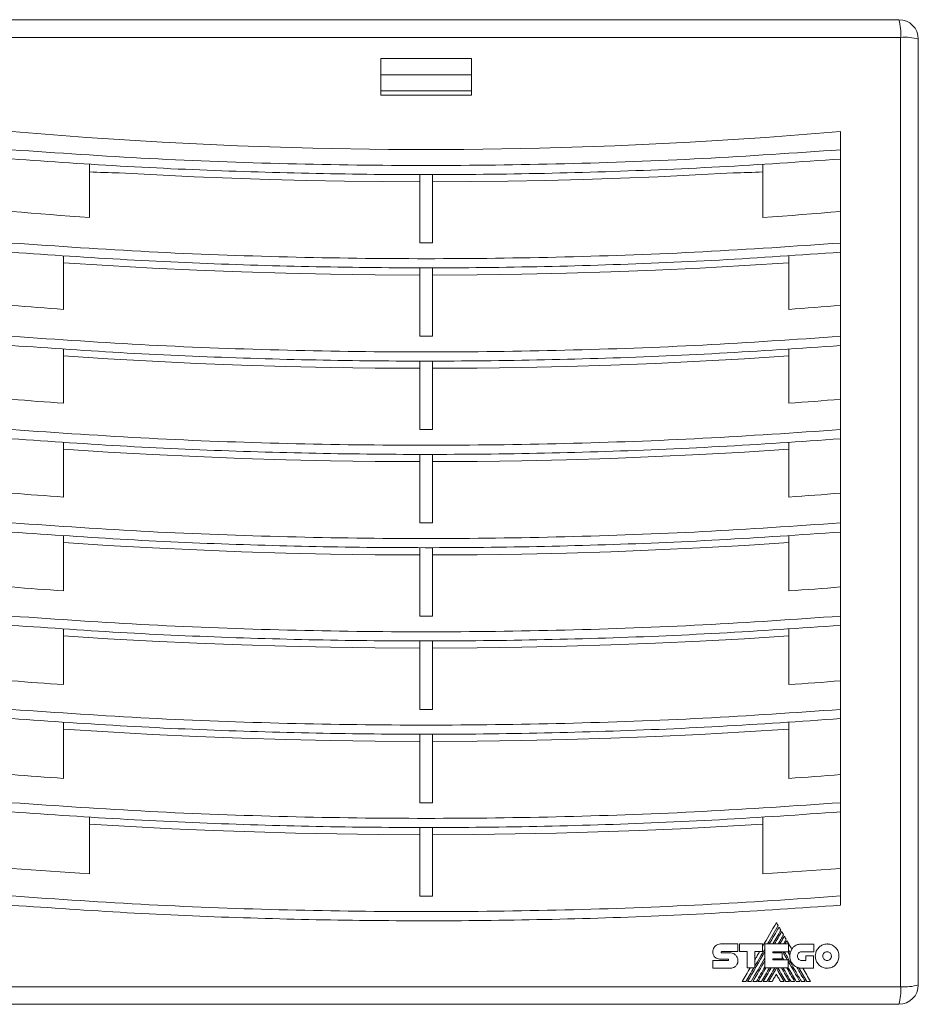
# Model space of a CAD drawing. Header units: millimetres. Extents: x 26 to 404, y 13 to 275.
# Tile 5 of 6: x 153 to 292, y 123 to 275. Entities that reach past the tile are written whole.
import ezdxf

# ---------------------------------------------------------------- set-up
doc = ezdxf.new("R2010")
doc.units = ezdxf.units.MM

msp = doc.modelspace()

# ---------------------------------------------------------------- linework, layer by layer
at = {"color": 7, "linetype": 'Continuous', "lineweight": 15}
for p, q in [((142.63, 274.66), (288.63, 274.66)), ((288.9, 271.93), (142.35, 271.93)), ((288.9, 125.38), (288.9, 271.93)), ((291.63, 271.66), (291.63, 125.66)), ((222.63, 268.66), (208.63, 268.66)), ((208.63, 268.66), (208.63, 263.01)), ((222.63, 263.01), (222.63, 268.66)), ((208.63, 266.16), (222.63, 266.16)), ((222.63, 263.66), (208.63, 263.66)), ((279.63, 257.39), (279.63, 254.58)), ((279.63, 254.58), (279.63, 253.15)), ((163.63, 244.13), (163.63, 252.34)), ((267.63, 252.37), (267.63, 244.13)), ((279.63, 242.93), (279.63, 253.17)), ((214.63, 250.79), (214.63, 240.21)), ((216.63, 240.21), (216.63, 250.79)), ((279.63, 242.93), (279.63, 240.18)), ((279.63, 240.18), (279.63, 238.76)), ((279.63, 228.47), (279.63, 238.76)), ((159.63, 229.93), (159.63, 238.19)), ((271.63, 238.19), (271.63, 229.93)), ((214.63, 236.4), (214.63, 225.81)), ((216.63, 225.81), (216.63, 236.39)), ((279.63, 228.47), (279.63, 225.78)), ((279.63, 225.78), (279.63, 224.36)), ((159.63, 215.44), (159.63, 223.79)), ((271.63, 223.79), (271.63, 215.44)), ((279.63, 214.01), (279.63, 224.36)), ((214.63, 222), (214.63, 211.4)), ((216.63, 211.4), (216.63, 221.99)), ((279.63, 214.01), (279.63, 211.38)), ((279.63, 211.38), (279.63, 209.96)), ((279.63, 199.55), (279.63, 209.96)), ((159.63, 200.96), (159.63, 209.39)), ((271.63, 209.39), (271.63, 200.96)), ((214.63, 207.6), (214.63, 196.99)), ((216.63, 196.99), (216.63, 207.59)), ((279.63, 199.55), (279.63, 196.98)), ((279.63, 196.98), (279.63, 195.56)), ((159.63, 186.48), (159.63, 194.99)), ((271.63, 194.99), (271.63, 186.48)), ((279.63, 185.1), (279.63, 195.56)), ((214.63, 193.2), (214.63, 182.58)), ((216.63, 182.58), (216.63, 193.19)), ((279.63, 185.1), (279.63, 182.58)), ((279.63, 182.58), (279.63, 181.16)), ((279.63, 170.65), (279.63, 181.16)), ((159.63, 172.01), (159.63, 180.59)), ((271.63, 180.59), (271.63, 172.01)), ((214.63, 178.8), (214.63, 168.18)), ((216.63, 168.18), (216.63, 178.79)), ((279.63, 170.65), (279.63, 168.18)), ((279.63, 168.18), (279.63, 166.76)), ((159.63, 157.54), (159.63, 166.19)), ((271.63, 166.19), (271.63, 157.54)), ((279.63, 156.2), (279.63, 166.76)), ((214.63, 164.4), (214.63, 153.77)), ((216.63, 153.77), (216.63, 164.39)), ((279.63, 156.2), (279.63, 153.78)), ((279.63, 153.78), (279.63, 152.36)), ((279.63, 141.75), (279.63, 152.36)), ((163.63, 142.81), (163.63, 151.54)), ((267.63, 151.54), (267.63, 142.81)), ((214.63, 150), (214.63, 139.36)), ((216.63, 139.36), (216.63, 149.99)), ((279.63, 141.75), (279.63, 139.38)), ((279.63, 139.38), (279.63, 137.96)), ((271.04, 131.97), (271.33, 132.48)), ((259.91, 130.78), (259.91, 130.78)), ((263.76, 131.98), (261.08, 131.98)), ((261.23, 130.79), (263.76, 130.79)), ((263.76, 130.79), (263.76, 131.98)), ((267.58, 131.98), (264.02, 131.98)), ((264.02, 131.98), (264.02, 130.79)), ((264.02, 130.79), (265.18, 130.79)), ((265.18, 130.79), (265.18, 128.28)), ((266.4, 130.8), (267.58, 130.8)), ((266.4, 128.28), (266.4, 130.8)), ((267.58, 130.8), (267.58, 131.98)), ((267.94, 131.97), (267.94, 128.28)), ((271.57, 131.97), (267.94, 131.97)), ((269.15, 130.58), (269.15, 130.78)), ((269.15, 130.78), (271.57, 130.78)), ((271.57, 130.78), (271.57, 131.97)), ((271.57, 131.06), (271.84, 130.6)), ((272.08, 131.19), (271.85, 130.6)), ((275.47, 131.96), (273.6, 131.96)), ((273.6, 130.76), (275.47, 130.76)), ((275.47, 130.76), (275.47, 131.96)), ((259.91, 129.42), (259.91, 128.23)), ((262.26, 129.42), (259.91, 129.42)), ((261.08, 129.62), (262.26, 129.62)), ((262.6, 130.6), (261.24, 130.6)), ((270.59, 130.58), (269.15, 130.58)), ((269.15, 129.68), (270.59, 129.68)), ((269.15, 129.5), (269.15, 129.68)), ((271.55, 129.5), (269.15, 129.5)), ((270.59, 129.68), (270.59, 130.58)), ((270.59, 129.96), (270.85, 129.5)), ((271.55, 128.28), (271.55, 129.5)), ((274.25, 129.42), (273.6, 129.42)), ((274.25, 130.13), (274.25, 129.42)), ((275.43, 130.13), (274.25, 130.13)), ((275.43, 128.23), (275.43, 130.13)), ((259.91, 128.23), (262.6, 128.23)), ((265.18, 128.28), (266.4, 128.28)), ((267.94, 128.28), (271.55, 128.28)), ((273.19, 128.28), (274.42, 126.16)), ((273.61, 128.23), (275.43, 128.23)), ((142.35, 125.38), (288.9, 125.38)), ((265.01, 126.16), (264.44, 126.16)), ((265.82, 126.16), (265.26, 126.16)), ((266.62, 126.16), (266.07, 126.16)), ((267.43, 126.16), (266.87, 126.16)), ((268.24, 126.16), (267.68, 126.16)), ((269.04, 126.16), (268.49, 126.16)), ((270.93, 126.16), (270.37, 126.16)), ((271.73, 126.16), (271.18, 126.16)), ((272.53, 126.16), (271.98, 126.16)), ((273.34, 126.16), (272.79, 126.16)), ((274.15, 126.16), (273.6, 126.16)), ((274.99, 126.16), (274.42, 126.16)), ((288.63, 122.66), (142.63, 122.66))]:
    msp.add_line(p, q, dxfattribs=at)
at = {"color": 7, "linetype": 'Continuous', "lineweight": 15, "flags": 128}
for points in [[(208.63, 263.01), (210.38, 263.01), (212.13, 263.01), (213.88, 263.01), (215.63, 263.01), (217.38, 263.01), (219.13, 263.01), (220.88, 263.01), (222.63, 263.01)], [(279.63, 257.39), (268.03, 256.47), (256.42, 255.74), (244.78, 255.19), (233.12, 254.82), (221.46, 254.64), (209.79, 254.64), (198.13, 254.82), (186.48, 255.19), (174.84, 255.74), (163.22, 256.47), (151.63, 257.39)], [(168.23, 251), (174.02, 250.69), (179.81, 250.41), (185.61, 250.18), (191.41, 249.99), (197.21, 249.84), (203.02, 249.73), (208.82, 249.66), (214.63, 249.64)], [(216.63, 249.64), (222.43, 249.66), (228.24, 249.73), (234.04, 249.84), (239.85, 249.99), (245.65, 250.18), (251.44, 250.41), (257.24, 250.69), (263.03, 251)], [(163.63, 244.13), (162.13, 244.23), (160.62, 244.34), (159.12, 244.45), (157.62, 244.57), (156.12, 244.69), (154.62, 244.81), (153.13, 244.93), (151.63, 245.06)], [(279.63, 245.06), (278.13, 244.93), (276.63, 244.81), (275.13, 244.69), (273.63, 244.57), (272.13, 244.45), (270.63, 244.34), (269.13, 244.23), (267.63, 244.13)], [(214.63, 240.21), (214.88, 240.21), (215.13, 240.21), (215.38, 240.21), (215.63, 240.21), (215.88, 240.21), (216.13, 240.21), (216.38, 240.21), (216.63, 240.21)], [(159.63, 237.14), (166.49, 236.7), (173.35, 236.32), (180.22, 236), (187.1, 235.73), (193.98, 235.52), (200.86, 235.37), (207.74, 235.27), (214.63, 235.24)], [(216.63, 235.24), (223.51, 235.27), (230.4, 235.37), (237.28, 235.52), (244.16, 235.73), (251.03, 236), (257.91, 236.32), (264.77, 236.7), (271.63, 237.14)], [(159.63, 229.93), (158.63, 230), (157.63, 230.08), (156.63, 230.15), (155.63, 230.23), (154.63, 230.31), (153.63, 230.39), (152.63, 230.47), (151.63, 230.56)], [(279.63, 230.56), (278.63, 230.47), (277.63, 230.39), (276.63, 230.31), (275.63, 230.23), (274.63, 230.15), (273.63, 230.08), (272.63, 230), (271.63, 229.93)], [(214.63, 225.81), (214.88, 225.81), (215.13, 225.81), (215.38, 225.81), (215.63, 225.81), (215.88, 225.81), (216.13, 225.81), (216.38, 225.81), (216.63, 225.81)], [(159.63, 222.74), (166.49, 222.3), (173.35, 221.92), (180.22, 221.6), (187.1, 221.33), (193.98, 221.12), (200.86, 220.97), (207.74, 220.87), (214.63, 220.84)], [(216.63, 220.84), (223.51, 220.87), (230.4, 220.97), (237.28, 221.12), (244.16, 221.33), (251.03, 221.6), (257.91, 221.92), (264.77, 222.3), (271.63, 222.74)], [(159.63, 215.44), (158.63, 215.51), (157.63, 215.59), (156.63, 215.66), (155.63, 215.74), (154.63, 215.82), (153.63, 215.9), (152.63, 215.98), (151.63, 216.06)], [(279.63, 216.06), (278.63, 215.98), (277.63, 215.9), (276.63, 215.82), (275.63, 215.74), (274.63, 215.66), (273.63, 215.59), (272.63, 215.51), (271.63, 215.44)], [(214.63, 211.4), (214.88, 211.4), (215.13, 211.4), (215.38, 211.4), (215.63, 211.4), (215.88, 211.4), (216.13, 211.4), (216.38, 211.4), (216.63, 211.4)], [(159.63, 208.34), (166.49, 207.9), (173.35, 207.52), (180.22, 207.2), (187.1, 206.93), (193.98, 206.72), (200.86, 206.57), (207.74, 206.47), (214.63, 206.44)], [(216.63, 206.44), (223.51, 206.47), (230.4, 206.57), (237.28, 206.72), (244.16, 206.93), (251.03, 207.2), (257.91, 207.52), (264.77, 207.9), (271.63, 208.34)], [(159.63, 200.96), (158.63, 201.03), (157.63, 201.1), (156.63, 201.18), (155.63, 201.25), (154.63, 201.33), (153.63, 201.41), (152.63, 201.49), (151.63, 201.57)], [(279.63, 201.57), (278.63, 201.49), (277.63, 201.41), (276.63, 201.33), (275.63, 201.25), (274.63, 201.18), (273.63, 201.1), (272.63, 201.03), (271.63, 200.96)], [(214.63, 196.99), (214.88, 196.99), (215.13, 196.99), (215.38, 196.99), (215.63, 196.99), (215.88, 196.99), (216.13, 196.99), (216.38, 196.99), (216.63, 196.99)], [(159.63, 193.94), (166.49, 193.5), (173.35, 193.12), (180.22, 192.8), (187.1, 192.53), (193.98, 192.32), (200.86, 192.17), (207.74, 192.07), (214.63, 192.04)], [(216.63, 192.04), (223.51, 192.07), (230.4, 192.17), (237.28, 192.32), (244.16, 192.53), (251.03, 192.8), (257.91, 193.12), (264.77, 193.5), (271.63, 193.94)], [(159.63, 186.48), (158.63, 186.55), (157.63, 186.62), (156.63, 186.7), (155.63, 186.77), (154.63, 186.85), (153.63, 186.92), (152.63, 187), (151.63, 187.08)], [(279.63, 187.08), (278.63, 187), (277.63, 186.92), (276.63, 186.85), (275.63, 186.77), (274.63, 186.7), (273.63, 186.62), (272.63, 186.55), (271.63, 186.48)], [(214.63, 182.58), (214.88, 182.58), (215.13, 182.58), (215.38, 182.58), (215.63, 182.58), (215.88, 182.58), (216.13, 182.58), (216.38, 182.58), (216.63, 182.58)], [(159.63, 179.54), (166.49, 179.1), (173.35, 178.72), (180.22, 178.4), (187.1, 178.13), (193.98, 177.92), (200.86, 177.77), (207.74, 177.67), (214.63, 177.64)], [(216.63, 177.64), (223.51, 177.67), (230.4, 177.77), (237.28, 177.92), (244.16, 178.13), (251.03, 178.4), (257.91, 178.72), (264.77, 179.1), (271.63, 179.54)], [(159.63, 172.01), (158.63, 172.08), (157.63, 172.15), (156.63, 172.22), (155.63, 172.29), (154.63, 172.36), (153.63, 172.44), (152.63, 172.52), (151.63, 172.59)], [(279.63, 172.59), (278.63, 172.52), (277.63, 172.44), (276.63, 172.36), (275.63, 172.29), (274.63, 172.22), (273.63, 172.15), (272.63, 172.08), (271.63, 172.01)], [(214.63, 168.18), (214.88, 168.18), (215.13, 168.18), (215.38, 168.18), (215.63, 168.18), (215.88, 168.18), (216.13, 168.18), (216.38, 168.18), (216.63, 168.18)], [(159.63, 165.14), (166.49, 164.7), (173.35, 164.32), (180.22, 164), (187.1, 163.73), (193.98, 163.52), (200.86, 163.37), (207.74, 163.27), (214.63, 163.24)], [(216.63, 163.24), (223.51, 163.27), (230.4, 163.37), (237.28, 163.52), (244.16, 163.73), (251.03, 164), (257.91, 164.32), (264.77, 164.7), (271.63, 165.14)], [(159.63, 157.54), (158.63, 157.6), (157.63, 157.67), (156.63, 157.74), (155.63, 157.81), (154.63, 157.89), (153.63, 157.96), (152.63, 158.04), (151.63, 158.11)], [(279.63, 158.11), (278.63, 158.04), (277.63, 157.96), (276.63, 157.89), (275.63, 157.81), (274.63, 157.74), (273.63, 157.67), (272.63, 157.6), (271.63, 157.54)], [(214.63, 153.77), (214.88, 153.77), (215.13, 153.77), (215.38, 153.77), (215.63, 153.77), (215.88, 153.77), (216.13, 153.77), (216.38, 153.77), (216.63, 153.77)], [(163.63, 150.48), (169.99, 150.1), (176.36, 149.77), (182.73, 149.49), (189.1, 149.26), (195.48, 149.08), (201.86, 148.95), (208.24, 148.87), (214.63, 148.84)], [(216.63, 148.84), (223.01, 148.87), (229.39, 148.95), (235.77, 149.08), (242.15, 149.26), (248.53, 149.49), (254.9, 149.77), (261.27, 150.1), (267.63, 150.48)], [(163.63, 142.81), (162.13, 142.91), (160.63, 143), (159.12, 143.1), (157.62, 143.2), (156.12, 143.31), (154.63, 143.41), (153.13, 143.52), (151.63, 143.63)], [(279.63, 143.63), (278.13, 143.52), (276.63, 143.41), (275.13, 143.31), (273.63, 143.2), (272.13, 143.1), (270.63, 143), (269.13, 142.91), (267.63, 142.81)], [(214.63, 139.36), (214.88, 139.36), (215.13, 139.36), (215.38, 139.36), (215.63, 139.36), (215.88, 139.36), (216.13, 139.36), (216.38, 139.36), (216.63, 139.36)], [(267.58, 131.6), (267.85, 132.06), (268.11, 132.52), (268.38, 132.98), (268.65, 133.44), (268.91, 133.9), (269.18, 134.36), (269.45, 134.82), (269.71, 135.29)], [(269.71, 135.29), (269.75, 135.22), (269.78, 135.16), (269.82, 135.1), (269.85, 135.04), (269.89, 134.98), (269.92, 134.92), (269.96, 134.86), (270, 134.8)], [(270, 134.8), (269.79, 134.44), (269.59, 134.09), (269.38, 133.74), (269.18, 133.38), (268.97, 133.03), (268.77, 132.67), (268.57, 132.32), (268.36, 131.97)], [(268.62, 131.97), (268.8, 132.29), (268.99, 132.62), (269.18, 132.95), (269.37, 133.27), (269.56, 133.6), (269.75, 133.92), (269.93, 134.25), (270.12, 134.58)], [(270.4, 134.1), (270.25, 133.83), (270.09, 133.56), (269.94, 133.3), (269.79, 133.03), (269.63, 132.77), (269.48, 132.5), (269.32, 132.23), (269.17, 131.97)], [(269.42, 131.97), (269.56, 132.21), (269.7, 132.45), (269.84, 132.68), (269.97, 132.92), (270.11, 133.16), (270.25, 133.4), (270.39, 133.64), (270.52, 133.88)], [(270.12, 134.58), (270.16, 134.52), (270.19, 134.46), (270.23, 134.4), (270.26, 134.34), (270.3, 134.28), (270.33, 134.22), (270.37, 134.16), (270.4, 134.1)], [(270.52, 133.88), (270.56, 133.82), (270.59, 133.76), (270.63, 133.7), (270.66, 133.64), (270.7, 133.58), (270.74, 133.52), (270.77, 133.46), (270.81, 133.4)], [(270.81, 133.4), (270.7, 133.22), (270.6, 133.04), (270.5, 132.86), (270.39, 132.68), (270.29, 132.5), (270.19, 132.32), (270.08, 132.15), (269.98, 131.97)], [(270.23, 131.97), (270.32, 132.12), (270.4, 132.27), (270.49, 132.42), (270.58, 132.57), (270.67, 132.73), (270.75, 132.88), (270.84, 133.03), (270.93, 133.18)], [(271.21, 132.69), (271.16, 132.6), (271.11, 132.51), (271.06, 132.42), (271, 132.33), (270.95, 132.24), (270.9, 132.15), (270.85, 132.06), (270.8, 131.97)], [(270.93, 133.18), (270.96, 133.12), (271, 133.06), (271.04, 133), (271.07, 132.93), (271.11, 132.87), (271.14, 132.81), (271.18, 132.75), (271.21, 132.69)], [(271.33, 132.48), (271.43, 132.32), (271.52, 132.16), (271.61, 131.99), (271.71, 131.83), (271.8, 131.67), (271.89, 131.51), (271.99, 131.35), (272.08, 131.19)], [(265.26, 126.16), (265.6, 126.74), (265.93, 127.32), (266.27, 127.9), (266.6, 128.48), (266.94, 129.06), (267.27, 129.64), (267.61, 130.22), (267.94, 130.8)], [(267.94, 131.24), (267.75, 130.9), (267.56, 130.57), (267.36, 130.23), (267.17, 129.9), (266.98, 129.57), (266.78, 129.23), (266.59, 128.9), (266.4, 128.56)], [(266.4, 129.55), (266.49, 129.7), (266.58, 129.86), (266.67, 130.01), (266.76, 130.17), (266.85, 130.33), (266.94, 130.48), (267.03, 130.64), (267.12, 130.8)], [(269.29, 130.78), (269.28, 130.75), (269.26, 130.73), (269.25, 130.7), (269.24, 130.68), (269.22, 130.65), (269.21, 130.63), (269.19, 130.61), (269.18, 130.58)], [(269.43, 130.58), (269.44, 130.61), (269.46, 130.63), (269.47, 130.65), (269.48, 130.68), (269.5, 130.7), (269.51, 130.73), (269.53, 130.75), (269.54, 130.78)], [(270.11, 130.78), (270.09, 130.75), (270.08, 130.73), (270.06, 130.7), (270.05, 130.68), (270.03, 130.65), (270.02, 130.63), (270.01, 130.61), (269.99, 130.58)], [(270.24, 130.58), (270.25, 130.61), (270.27, 130.63), (270.28, 130.65), (270.3, 130.68), (270.31, 130.7), (270.32, 130.73), (270.34, 130.75), (270.35, 130.78)], [(270.92, 130.78), (270.9, 130.75), (270.89, 130.72), (270.87, 130.7), (270.86, 130.67), (270.84, 130.64), (270.83, 130.62), (270.81, 130.59), (270.79, 130.56)], [(271.48, 130.78), (271.52, 130.71), (271.56, 130.64), (271.6, 130.57), (271.64, 130.5), (271.67, 130.43), (271.71, 130.37), (271.75, 130.3), (271.79, 130.23)], [(267.94, 129.84), (267.68, 129.38), (267.41, 128.92), (267.14, 128.46), (266.88, 128), (266.61, 127.54), (266.35, 127.08), (266.08, 126.62), (265.82, 126.16)], [(266.07, 126.16), (266.3, 126.56), (266.54, 126.97), (266.77, 127.37), (267.01, 127.78), (267.24, 128.18), (267.47, 128.59), (267.71, 129), (267.94, 129.4)], [(269.47, 129.68), (269.46, 129.66), (269.44, 129.64), (269.43, 129.61), (269.42, 129.59), (269.41, 129.57), (269.39, 129.55), (269.38, 129.52), (269.37, 129.5)], [(269.61, 129.5), (269.63, 129.52), (269.64, 129.55), (269.65, 129.57), (269.67, 129.59), (269.68, 129.61), (269.69, 129.64), (269.71, 129.66), (269.72, 129.68)], [(270.49, 129.68), (270.51, 129.66), (270.52, 129.64), (270.53, 129.61), (270.55, 129.59), (270.56, 129.57), (270.57, 129.55), (270.58, 129.52), (270.6, 129.5)], [(270.79, 130.56), (270.87, 130.43), (270.95, 130.3), (271.03, 130.17), (271.1, 130.03), (271.18, 129.9), (271.26, 129.77), (271.33, 129.63), (271.41, 129.5)], [(271.55, 129.25), (271.78, 128.86), (272, 128.48), (272.23, 128.09), (272.45, 127.7), (272.67, 127.32), (272.9, 126.93), (273.12, 126.54), (273.34, 126.16)], [(264.44, 126.16), (264.59, 126.42), (264.74, 126.69), (264.9, 126.95), (265.05, 127.22), (265.21, 127.49), (265.36, 127.75), (265.51, 128.02), (265.67, 128.28)], [(266.24, 128.28), (266.08, 128.02), (265.93, 127.75), (265.78, 127.49), (265.62, 127.22), (265.47, 126.95), (265.31, 126.69), (265.16, 126.42), (265.01, 126.16)], [(267.94, 128.44), (267.78, 128.16), (267.61, 127.87), (267.45, 127.58), (267.28, 127.3), (267.12, 127.01), (266.95, 126.73), (266.79, 126.44), (266.62, 126.16)], [(266.87, 126.16), (267.03, 126.42), (267.18, 126.69), (267.33, 126.95), (267.49, 127.22), (267.64, 127.49), (267.79, 127.75), (267.95, 128.02), (268.1, 128.28)], [(268.66, 128.28), (268.51, 128.02), (268.35, 127.75), (268.2, 127.49), (268.04, 127.22), (267.89, 126.95), (267.74, 126.69), (267.58, 126.42), (267.43, 126.16)], [(267.68, 126.16), (267.84, 126.42), (267.99, 126.69), (268.14, 126.95), (268.3, 127.22), (268.45, 127.49), (268.6, 127.75), (268.76, 128.02), (268.91, 128.28)], [(269.47, 128.28), (269.32, 128.02), (269.16, 127.75), (269.01, 127.49), (268.86, 127.22), (268.7, 126.95), (268.55, 126.69), (268.39, 126.42), (268.24, 126.16)], [(268.49, 126.16), (268.64, 126.42), (268.79, 126.68), (268.95, 126.95), (269.1, 127.21), (269.25, 127.48), (269.4, 127.74), (269.56, 128), (269.71, 128.27)], [(269.71, 128.27), (269.86, 128), (270.01, 127.74), (270.16, 127.48), (270.32, 127.21), (270.47, 126.95), (270.62, 126.68), (270.77, 126.42), (270.93, 126.16)], [(271.18, 126.16), (271.03, 126.42), (270.87, 126.69), (270.72, 126.95), (270.56, 127.22), (270.41, 127.49), (270.25, 127.75), (270.1, 128.02), (269.94, 128.28)], [(270.5, 128.28), (270.65, 128.02), (270.8, 127.75), (270.96, 127.49), (271.11, 127.22), (271.27, 126.95), (271.42, 126.69), (271.58, 126.42), (271.73, 126.16)], [(271.3, 128.28), (271.46, 128.02), (271.61, 127.75), (271.76, 127.49), (271.92, 127.22), (272.07, 126.95), (272.23, 126.69), (272.38, 126.42), (272.53, 126.16)], [(272.85, 128.39), (273.02, 128.11), (273.18, 127.83), (273.34, 127.56), (273.5, 127.28), (273.66, 127), (273.83, 126.72), (273.99, 126.44), (274.15, 126.16)], [(273.79, 128.23), (273.94, 127.97), (274.09, 127.71), (274.24, 127.45), (274.39, 127.19), (274.54, 126.93), (274.69, 126.67), (274.84, 126.41), (274.99, 126.16)], [(269.71, 127.3), (269.62, 127.16), (269.54, 127.02), (269.46, 126.87), (269.37, 126.73), (269.29, 126.59), (269.21, 126.44), (269.12, 126.3), (269.04, 126.16)], [(270.37, 126.16), (270.29, 126.3), (270.21, 126.44), (270.12, 126.59), (270.04, 126.73), (269.96, 126.87), (269.87, 127.02), (269.79, 127.16), (269.71, 127.3)]]:
    msp.add_lwpolyline(points, dxfattribs=at)
at = {"color": 7, "linetype": 'Continuous', "lineweight": 15}
for centre, radius, start, end in [((281.53, 272.56), 7.4, 355.0918, 16.4233), ((288.63, 271.66), 3, 0, 90), ((289.54, 264.56), 7.4, 73.5766, 94.9082), ((215.63, 1700.22), 1450, 267.94481, 268.12678), ((215.63, 1700.22), 1450, 271.87322, 272.05519), ((288.63, 125.66), 3, 270, 0), ((281.53, 124.75), 7.4, 343.5766, 4.9083), ((289.54, 132.75), 7.4, 265.0917, 286.4234)]:
    msp.add_arc(centre, radius, start, end, dxfattribs=at)
for points, knots in [([(279.63, 254.58), (272.53, 254.09), (258.35, 253.12), (237, 252.34), (215.63, 252.06), (194.25, 252.34), (172.9, 253.12), (158.72, 254.09), (151.63, 254.58)], [0, 0, 0, 0, 0.166705, 0.333301, 0.5, 0.666701, 0.833297, 1, 1, 1, 1]), ([(151.63, 253.16), (157.58, 252.75), (169.49, 251.92), (187.42, 251.16), (205.37, 250.74), (223.61, 250.71), (242.13, 251.09), (260.91, 251.85), (273.39, 252.71), (279.63, 253.15)], [0, 0, 0, 0, 0.139965, 0.27998, 0.420021, 0.560061, 0.706744, 0.853391, 1, 1, 1, 1]), ([(279.63, 240.18), (272.55, 239.69), (258.38, 238.72), (237.03, 237.95), (215.63, 237.67), (194.23, 237.95), (172.88, 238.72), (158.71, 239.69), (151.63, 240.18)], [0, 0, 0, 0, 0.166391, 0.332987, 0.5, 0.667017, 0.833613, 1, 1, 1, 1]), ([(151.63, 238.76), (157.58, 238.35), (169.48, 237.52), (187.4, 236.76), (205.36, 236.35), (223.61, 236.32), (242.14, 236.7), (260.92, 237.47), (273.39, 238.33), (279.63, 238.76)], [0, 0, 0, 0, 0.139835, 0.279831, 0.419926, 0.560057, 0.70683, 0.853502, 1, 1, 1, 1]), ([(279.63, 225.78), (272.55, 225.29), (258.38, 224.32), (237.03, 223.55), (215.63, 223.27), (194.23, 223.55), (172.88, 224.32), (158.71, 225.29), (151.63, 225.78)], [0, 0, 0, 0, 0.166391, 0.332987, 0.5, 0.667017, 0.833613, 1, 1, 1, 1]), ([(151.63, 224.36), (157.58, 223.95), (169.48, 223.12), (187.4, 222.36), (205.36, 221.95), (223.61, 221.92), (242.14, 222.3), (260.92, 223.07), (273.39, 223.93), (279.63, 224.36)], [0, 0, 0, 0, 0.139835, 0.279831, 0.419926, 0.560057, 0.70683, 0.853502, 1, 1, 1, 1]), ([(279.63, 211.38), (272.55, 210.89), (258.38, 209.92), (237.03, 209.15), (215.63, 208.87), (194.23, 209.15), (172.88, 209.92), (158.71, 210.89), (151.63, 211.38)], [0, 0, 0, 0, 0.166391, 0.332987, 0.5, 0.667017, 0.833613, 1, 1, 1, 1]), ([(151.63, 209.96), (157.58, 209.55), (169.48, 208.72), (187.4, 207.96), (205.36, 207.55), (223.61, 207.52), (242.14, 207.9), (260.92, 208.67), (273.39, 209.53), (279.63, 209.96)], [0, 0, 0, 0, 0.139835, 0.279831, 0.419926, 0.560057, 0.70683, 0.853502, 1, 1, 1, 1]), ([(279.63, 196.98), (272.55, 196.49), (258.38, 195.52), (237.03, 194.75), (215.63, 194.47), (194.23, 194.75), (172.88, 195.52), (158.71, 196.49), (151.63, 196.98)], [0, 0, 0, 0, 0.166391, 0.332987, 0.5, 0.667017, 0.833613, 1, 1, 1, 1]), ([(151.63, 195.56), (157.58, 195.15), (169.48, 194.32), (187.4, 193.56), (205.36, 193.15), (223.61, 193.12), (242.14, 193.5), (260.92, 194.27), (273.39, 195.13), (279.63, 195.56)], [0, 0, 0, 0, 0.139835, 0.279831, 0.419926, 0.560057, 0.70683, 0.853502, 1, 1, 1, 1]), ([(279.63, 182.58), (272.55, 182.09), (258.38, 181.12), (237.03, 180.35), (215.63, 180.07), (194.23, 180.35), (172.88, 181.12), (158.71, 182.09), (151.63, 182.58)], [0, 0, 0, 0, 0.166391, 0.332987, 0.5, 0.667017, 0.833613, 1, 1, 1, 1]), ([(151.63, 181.16), (157.58, 180.75), (169.48, 179.92), (187.4, 179.16), (205.36, 178.75), (223.61, 178.72), (242.14, 179.1), (260.92, 179.87), (273.39, 180.73), (279.63, 181.16)], [0, 0, 0, 0, 0.139835, 0.279831, 0.419926, 0.560057, 0.70683, 0.853502, 1, 1, 1, 1]), ([(279.63, 168.18), (272.55, 167.69), (258.38, 166.72), (237.03, 165.95), (215.63, 165.67), (194.23, 165.95), (172.88, 166.72), (158.71, 167.69), (151.63, 168.18)], [0, 0, 0, 0, 0.1663906, 0.3329867, 0.5, 0.6670168, 0.8336129, 1, 1, 1, 1]), ([(151.63, 166.76), (157.58, 166.35), (169.48, 165.52), (187.4, 164.76), (205.36, 164.35), (223.61, 164.32), (242.14, 164.7), (260.92, 165.47), (273.39, 166.33), (279.63, 166.76)], [0, 0, 0, 0, 0.139835, 0.279831, 0.419926, 0.560057, 0.70683, 0.853502, 1, 1, 1, 1]), ([(279.63, 153.78), (272.55, 153.29), (258.38, 152.32), (237.03, 151.55), (215.63, 151.27), (194.23, 151.55), (172.88, 152.32), (158.71, 153.29), (151.63, 153.78)], [0, 0, 0, 0, 0.166391, 0.332987, 0.5, 0.667017, 0.833613, 1, 1, 1, 1]), ([(151.63, 152.36), (157.58, 151.95), (169.48, 151.12), (187.4, 150.36), (205.36, 149.95), (223.61, 149.92), (242.14, 150.3), (260.92, 151.07), (273.39, 151.93), (279.63, 152.36)], [0, 0, 0, 0, 0.139835, 0.279831, 0.419926, 0.560057, 0.70683, 0.853502, 1, 1, 1, 1]), ([(279.63, 139.38), (272.55, 138.89), (258.38, 137.92), (237.03, 137.15), (215.63, 136.87), (194.23, 137.15), (172.88, 137.92), (158.71, 138.89), (151.63, 139.38)], [0, 0, 0, 0, 0.166391, 0.332987, 0.5, 0.667017, 0.833613, 1, 1, 1, 1]), ([(151.63, 137.96), (157.58, 137.55), (169.48, 136.72), (187.4, 135.96), (205.36, 135.55), (223.61, 135.52), (242.14, 135.9), (260.92, 136.67), (273.39, 137.53), (279.63, 137.96)], [0, 0, 0, 0, 0.139835, 0.279831, 0.419926, 0.560057, 0.70683, 0.853502, 1, 1, 1, 1]), ([(260.25, 131.63), (260.2, 131.57), (260.06, 131.41), (259.93, 131.12), (259.91, 130.88), (259.91, 130.78)], [0, 0, 0, 0, 0.244456, 0.678394, 1, 1, 1, 1]), ([(259.91, 130.78), (259.91, 130.64), (259.93, 130.43), (260.04, 130.15), (260.15, 130.02), (260.22, 129.95)], [0, 0, 0, 0, 0.443942, 0.68577, 1, 1, 1, 1]), ([(261.08, 131.98), (260.93, 131.97), (260.66, 131.93), (260.39, 131.76), (260.27, 131.65), (260.25, 131.63)], [0, 0, 0, 0, 0.478034, 0.892744, 1, 1, 1, 1]), ([(261.16, 130.68), (261.16, 130.69), (261.16, 130.71), (261.17, 130.73), (261.18, 130.75), (261.19, 130.76)], [0, 0, 0, 0, 0.271477, 0.529383, 1, 1, 1, 1]), ([(261.19, 130.76), (261.19, 130.77), (261.2, 130.78), (261.22, 130.78), (261.23, 130.79), (261.23, 130.79)], [0, 0, 0, 0, 0.4268464, 0.6719633, 1, 1, 1, 1]), ([(270.93, 130.78), (271.15, 130.39), (271.59, 129.62), (272.48, 128.08), (273.15, 126.92), (273.6, 126.16)], [0, 0, 0, 0, 0.249633, 0.500426, 1, 1, 1, 1]), ([(272.29, 131.45), (272.27, 131.43), (272.23, 131.39), (272.16, 131.3), (272.11, 131.23), (272.08, 131.19)], [0, 0, 0, 0, 0.2509178, 0.5018564, 1, 1, 1, 1]), ([(273.6, 131.96), (273.39, 131.94), (273.04, 131.92), (272.59, 131.72), (272.39, 131.54), (272.29, 131.45)], [0, 0, 0, 0, 0.451451, 0.717437, 1, 1, 1, 1]), ([(273.15, 130.57), (273.21, 130.62), (273.33, 130.72), (273.5, 130.76), (273.59, 130.76), (273.6, 130.76)], [0, 0, 0, 0, 0.476347, 0.901404, 1, 1, 1, 1]), ([(276.26, 131.42), (276.18, 131.33), (275.96, 131.08), (275.76, 130.62), (275.73, 130.25), (275.72, 130.09)], [0, 0, 0, 0, 0.24482, 0.677118, 1, 1, 1, 1]), ([(277.55, 131.97), (277.32, 131.95), (276.89, 131.9), (276.47, 131.63), (276.29, 131.46), (276.26, 131.42)], [0, 0, 0, 0, 0.475935, 0.890792, 1, 1, 1, 1]), ([(277.55, 130.78), (277.46, 130.77), (277.31, 130.75), (277.16, 130.66), (277.09, 130.59), (277.08, 130.58)], [0, 0, 0, 0, 0.473953, 0.888565, 1, 1, 1, 1]), ([(278.84, 131.42), (278.66, 131.57), (278.33, 131.85), (277.84, 131.96), (277.59, 131.97), (277.55, 131.97)], [0, 0, 0, 0, 0.474473, 0.906834, 1, 1, 1, 1]), ([(278.02, 130.58), (277.95, 130.63), (277.83, 130.74), (277.65, 130.78), (277.56, 130.78), (277.55, 130.78)], [0, 0, 0, 0, 0.474525, 0.907405, 1, 1, 1, 1]), ([(279.38, 130.09), (279.35, 130.34), (279.3, 130.79), (279.03, 131.22), (278.86, 131.4), (278.84, 131.42)], [0, 0, 0, 0, 0.493963, 0.935963, 1, 1, 1, 1]), ([(260.22, 129.95), (260.28, 129.9), (260.44, 129.76), (260.74, 129.64), (260.98, 129.62), (261.08, 129.62)], [0, 0, 0, 0, 0.2497363, 0.6667945, 1, 1, 1, 1]), ([(261.19, 130.62), (261.18, 130.63), (261.17, 130.64), (261.16, 130.66), (261.16, 130.68), (261.16, 130.68)], [0, 0, 0, 0, 0.247418, 0.692623, 1, 1, 1, 1]), ([(261.24, 130.6), (261.23, 130.6), (261.21, 130.6), (261.2, 130.62), (261.19, 130.62), (261.19, 130.62)], [0, 0, 0, 0, 0.473877, 0.876143, 1, 1, 1, 1]), ([(262.26, 129.62), (262.27, 129.61), (262.28, 129.61), (262.3, 129.6), (262.31, 129.59), (262.31, 129.59)], [0, 0, 0, 0, 0.318829, 0.705898, 1, 1, 1, 1]), ([(262.32, 129.44), (262.31, 129.43), (262.3, 129.42), (262.27, 129.42), (262.26, 129.42), (262.26, 129.42)], [0, 0, 0, 0, 0.458855, 0.883949, 1, 1, 1, 1]), ([(262.31, 129.59), (262.32, 129.58), (262.33, 129.57), (262.34, 129.54), (262.34, 129.52), (262.34, 129.51)], [0, 0, 0, 0, 0.2733122, 0.522993, 1, 1, 1, 1]), ([(262.34, 129.51), (262.34, 129.5), (262.34, 129.48), (262.33, 129.46), (262.32, 129.45), (262.32, 129.44)], [0, 0, 0, 0, 0.254142, 0.714141, 1, 1, 1, 1]), ([(263.43, 130.24), (263.32, 130.33), (263.1, 130.52), (262.79, 130.6), (262.63, 130.6), (262.6, 130.6)], [0, 0, 0, 0, 0.468366, 0.903067, 1, 1, 1, 1]), ([(263.77, 129.37), (263.76, 129.53), (263.73, 129.77), (263.58, 130.06), (263.48, 130.18), (263.43, 130.24)], [0, 0, 0, 0, 0.5041656, 0.7477083, 1, 1, 1, 1]), ([(263.44, 128.56), (263.53, 128.67), (263.7, 128.88), (263.77, 129.18), (263.77, 129.34), (263.77, 129.37)], [0, 0, 0, 0, 0.468341, 0.878884, 1, 1, 1, 1]), ([(271.85, 130.6), (271.84, 130.57), (271.83, 130.51), (271.81, 130.38), (271.8, 130.29), (271.79, 130.23)], [0, 0, 0, 0, 0.255058, 0.51016, 1, 1, 1, 1]), ([(271.79, 130.23), (271.79, 130.02), (271.8, 129.61), (272.06, 129.03), (272.49, 128.58), (273.03, 128.28), (273.43, 128.25), (273.61, 128.23)], [0, 0, 0, 0, 0.203111, 0.406251, 0.610121, 0.814307, 1, 1, 1, 1]), ([(272.96, 130.09), (272.96, 130.18), (272.98, 130.34), (273.08, 130.5), (273.14, 130.56), (273.15, 130.57)], [0, 0, 0, 0, 0.496136, 0.939457, 1, 1, 1, 1]), ([(273.15, 129.62), (273.12, 129.65), (273.04, 129.74), (272.97, 129.9), (272.96, 130.04), (272.96, 130.09)], [0, 0, 0, 0, 0.24422, 0.680438, 1, 1, 1, 1]), ([(273.6, 129.42), (273.52, 129.43), (273.37, 129.45), (273.22, 129.54), (273.16, 129.6), (273.15, 129.62)], [0, 0, 0, 0, 0.472137, 0.887973, 1, 1, 1, 1]), ([(275.72, 130.09), (275.75, 129.85), (275.8, 129.39), (276.07, 128.97), (276.24, 128.79), (276.26, 128.77)], [0, 0, 0, 0, 0.4934281, 0.9372323, 1, 1, 1, 1]), ([(277.08, 130.58), (277.05, 130.55), (276.97, 130.46), (276.9, 130.29), (276.89, 130.15), (276.88, 130.09)], [0, 0, 0, 0, 0.245664, 0.678179, 1, 1, 1, 1]), ([(276.88, 130.09), (276.89, 130), (276.91, 129.83), (277.01, 129.68), (277.07, 129.61), (277.08, 129.61)], [0, 0, 0, 0, 0.496544, 0.943852, 1, 1, 1, 1]), ([(277.08, 129.61), (277.14, 129.55), (277.26, 129.45), (277.44, 129.41), (277.53, 129.41), (277.55, 129.41)], [0, 0, 0, 0, 0.471124, 0.90082, 1, 1, 1, 1]), ([(277.55, 129.41), (277.63, 129.41), (277.79, 129.43), (277.94, 129.53), (278, 129.59), (278.02, 129.61)], [0, 0, 0, 0, 0.477468, 0.892408, 1, 1, 1, 1]), ([(278.21, 130.09), (278.2, 130.18), (278.19, 130.35), (278.09, 130.51), (278.03, 130.57), (278.02, 130.58)], [0, 0, 0, 0, 0.494237, 0.936235, 1, 1, 1, 1]), ([(278.02, 129.61), (278.05, 129.64), (278.13, 129.73), (278.2, 129.9), (278.21, 130.04), (278.21, 130.09)], [0, 0, 0, 0, 0.244453, 0.676451, 1, 1, 1, 1]), ([(278.84, 128.77), (278.92, 128.86), (279.13, 129.11), (279.34, 129.57), (279.36, 129.94), (279.38, 130.09)], [0, 0, 0, 0, 0.243621, 0.674298, 1, 1, 1, 1]), ([(262.6, 128.23), (262.75, 128.25), (262.98, 128.27), (263.26, 128.41), (263.38, 128.51), (263.44, 128.56)], [0, 0, 0, 0, 0.4960654, 0.7429234, 1, 1, 1, 1]), ([(270.75, 128.28), (270.85, 128.11), (271.26, 127.4), (271.67, 126.69), (271.98, 126.16)], [0, 0, 0, 0, 0.241044, 1, 1, 1, 1]), ([(271.55, 128.28), (271.58, 128.23), (272, 127.52), (272.41, 126.81), (272.79, 126.16)], [0, 0, 0, 0, 0.0780218, 1, 1, 1, 1]), ([(276.26, 128.77), (276.43, 128.62), (276.77, 128.34), (277.25, 128.23), (277.5, 128.22), (277.55, 128.22)], [0, 0, 0, 0, 0.473967, 0.904515, 1, 1, 1, 1]), ([(277.55, 128.22), (277.78, 128.25), (278.21, 128.29), (278.63, 128.56), (278.8, 128.73), (278.84, 128.77)], [0, 0, 0, 0, 0.4781963, 0.8951581, 1, 1, 1, 1])]:
    msp.add_open_spline(points, degree=3, knots=knots, dxfattribs=at)

doc.saveas('drawing.dxf')
